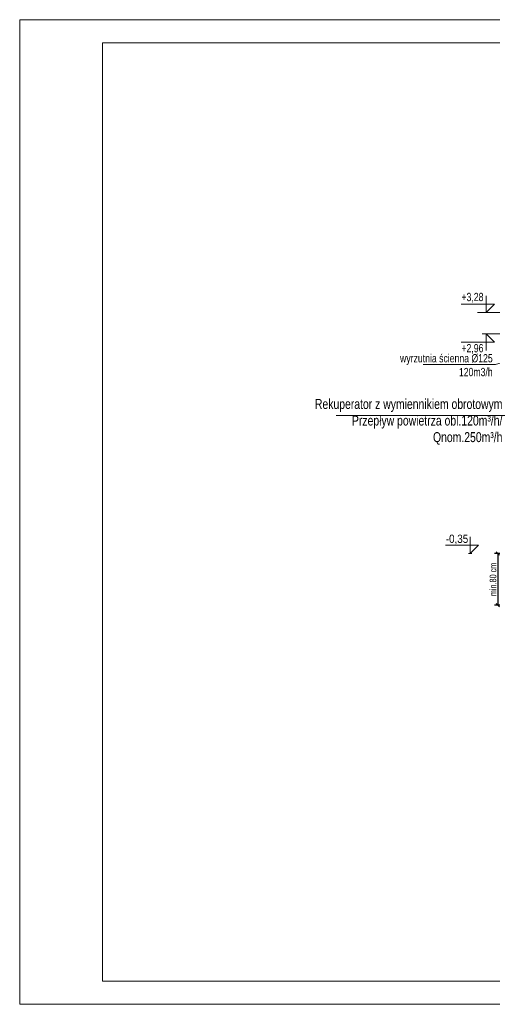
# Model space of a CAD drawing. Header units: inches. Extents: x 57112 to 98566, y -51777 to -16564.
# Tile 133 of 138: x 82277 to 82990, y -21309 to -19824. Entities that reach past the tile are written whole.
import ezdxf
from ezdxf.lldxf.tags import DXFTag

# ---------------------------------------------------------------- set-up
doc = ezdxf.new("R2010")
doc.units = ezdxf.units.IN
doc.header["$MEASUREMENT"] = 0
doc.layers.get('0').update_dxf_attribs({"color": 251, "lineweight": 0})
doc.layers.get('Defpoints').update_dxf_attribs({"lineweight": 0})
for name, color, linetype, lineweight in [('## 05 PODGRZEWACZ', 1, 'SOLID', 30), ('## 08 Nawiew opis', 1, 'Continuous', 0), ('A--tabelka rysunku', 7, 'Continuous', 0), ('p--koty wysok.', 251, 'Continuous', 0)]:
    doc.layers.add(name, color=color, linetype=linetype, lineweight=lineweight)
doc.styles.add('1-50', font='arial.ttf', dxfattribs={"width": 0.75, "height": 12.5})
doc.styles.add('1-50m', font='arial.ttf', dxfattribs={"width": 0.75, "height": 10})
doc.styles.get("Standard").update_dxf_attribs({"font": 'arial.ttf', "width": 0.75})
tags = doc.linetypes.add('SOLID', pattern=[10, 10, 0]).pattern_tags.tags
tags[6:7] = [DXFTag(74, 4), DXFTag(75, 0), DXFTag(340, '0'), DXFTag(46, 0.0), DXFTag(50, 0.0), DXFTag(44, 0.0), DXFTag(45, 0.0)]
tags[4:5] = [DXFTag(74, 4), DXFTag(75, 0), DXFTag(340, '0'), DXFTag(46, 0.0), DXFTag(50, 0.0), DXFTag(44, 0.0), DXFTag(45, 0.0)]
doc.dimstyles.new('1-50', dxfattribs={"dimtxt": 12.5, "dimasz": 5, "dimexe": 5, "dimexo": 5, "dimgap": 0.09, "dimtad": 0, "dimdsep": 46, "dimtxsty": '1-50', "dimblk": 'OBLIQUE', "dimcen": 0.09, "dimadec": 0, "dimazin": 0, "dimtfac": 1, "dimtdec": 4, "dimtix": 1, "dimtmove": 2, "dimatfit": 3, "dimldrblk": 'OBLIQUE', "dimfxl": 5, "dimfxlon": 1, "dimtvp": 0.7, "dimtolj": 1, "dimtzin": 0, "dimarcsym": 0})

# ---------------------------------------------------------------- blocks, each defined once
blk = doc.blocks.new('kota wykoń')
for p, q in [((0, 25), (0, 0)), ((0, 0), (-12.5, 12.5)), ((-12.5, 12.5), (37.5, 12.5))]:
    blk.add_line(p, q)
at = {"lineweight": 0}
blk.add_line((-2.5, 0), (2.5, 0), dxfattribs=at)
blk = doc.blocks.new('_OBLIQUE')
at = {"color": 0, "linetype": 'ByBlock', "lineweight": -2}
for p, q in [((-0.5, -0.5), (0.5, 0.5)), ((0, 0), (0, 0))]:
    blk.add_line(p, q, dxfattribs=at)
blk = doc.blocks.new('*D2621')
at = {"color": 0, "linetype": 'Continuous', "lineweight": -2, "ltscale": 12}
for p, q in [((83002.1, -20629.4), (82993.5, -20629.4)), ((82998.5, -20629.4), (82998.5, -20707.4)), ((83003.5, -20707.4), (82993.5, -20707.4))]:
    blk.add_line(p, q, dxfattribs=at)
at = {"layer": 'Defpoints', "color": 0}
for p in [(83007.1, -20629.4), (82998.5, -20707.4), (83058.3, -20707.4)]:
    blk.add_point(p, dxfattribs=at)
at = {"color": 0, "lineweight": -2, "xscale": 5, "yscale": 5, "zscale": 5}
for p, rotation in [((82998.5, -20629.4), 90), ((82998.5, -20707.4), 270)]:
    blk.add_blockref('_OBLIQUE', p, dxfattribs=dict(at, rotation=rotation))
at = {"color": 0, "linetype": 'Continuous', "ltscale": 8, "insert": (82991.3, -20668.4), "char_height": 10, "attachment_point": 5, "rotation": 90, "style": '1-50m'}
blk.add_mtext('\\A1;min.80 cm', dxfattribs=at)

msp = doc.modelspace()

# ---------------------------------------------------------------- linework, layer by layer
at = {"layer": '## 05 PODGRZEWACZ', "lineweight": 15}
msp.add_line((82754.442, -20421.049, 151.8), (83015.382, -20421.049, 151.8), dxfattribs=at)
at = {"layer": '## 08 Nawiew opis', "color": 6, "elevation": 151.8}
msp.add_lwpolyline([(83085.092, -20317.955), (82994.846, -20344.138), (82885.956, -20344.138)], dxfattribs=at)
at = {"layer": 'A--tabelka rysunku', "linetype": 'Continuous', "elevation": 151.8}
for points in [[(82277.016, -21309.191), (84377.016, -21309.191), (84377.016, -19824.191), (82277.016, -19824.191)], [(82402.016, -21274.191), (84342.016, -21274.191), (84342.016, -19859.191), (82402.016, -19859.191)]]:
    msp.add_lwpolyline(points, close=True, dxfattribs=at)
at = {"layer": 'p--koty wysok.'}
for p, q in [((83008.25, -20265.904, 151.8), (82967.796, -20265.904, 151.8)), ((83015.092, -20298.055, 151.8), (82974.638, -20298.055, 151.8))]:
    msp.add_line(p, q, dxfattribs=at)

# ---------------------------------------------------------------- block references
at = {"layer": 'p--koty wysok.', "xscale": -1}
for p in [(82980.853, -20265.904, 151.8), (82956.788, -20629.367, 151.8)]:
    msp.add_blockref('kota wykoń', p, dxfattribs=at)
at = {"layer": 'p--koty wysok.', "rotation": 180}
msp.add_blockref('kota wykoń', (82980.823, -20298.055, 151.8), dxfattribs=at)

# ---------------------------------------------------------------- texts
at = {"layer": '## 05 PODGRZEWACZ', "lineweight": 15, "insert": (83005.435, -20396.263, 151.8), "char_height": 15, "width": 406.60563, "attachment_point": 3}
msp.add_mtext('Rekuperator z wymiennikiem obrotowym\\PPrzepływ powietrza obl.120m³/h/ \\PQnom.250m³/h', dxfattribs=at)
at = {"layer": '## 08 Nawiew opis', "color": 6, "insert": (82990.702, -20328.528, 151.8), "char_height": 12.5, "width": 177.1707, "attachment_point": 3, "style": '1-50'}
msp.add_mtext('wyrzutnia ścienna %%c125\\P120m3/h', dxfattribs=at)
at = {"layer": 'p--koty wysok.', "char_height": 12.5, "style": '1-50'}
for s, insert, width, attachment_point in [('+3,28', (82976.757, -20236.162, 151.8), 155.56197, 3), ('+2,96', (82976.727, -20328.173, 151.8), 155.56197, 9), ('{\\W0.85;-0,35}', (82953.786, -20600.837, 151.8), 207.41597, 3)]:
    msp.add_mtext(s, dxfattribs=dict(at, insert=insert, width=width, attachment_point=attachment_point))

# ---------------------------------------------------------------- dimensions: what is measured, and where the dimension line sits
at = {"linetype": 'Continuous', "ltscale": 12}
dim = msp.add_linear_dim(base=(82998.486, -20707.355, 151.8), p1=(83007.085, -20629.355, 151.8), p2=(83058.335, -20707.355, 151.8), angle=90, text='min.80 cm', dimstyle='1-50', override={"dimtxt": 10, "dimtxsty": '1-50m'}, dxfattribs=at)
dim.commit()
dim.dimension.update_dxf_attribs({"geometry": '*D2621', "text_midpoint": (82991.339, -20668.355, 151.8)})

doc.saveas('drawing.dxf')
